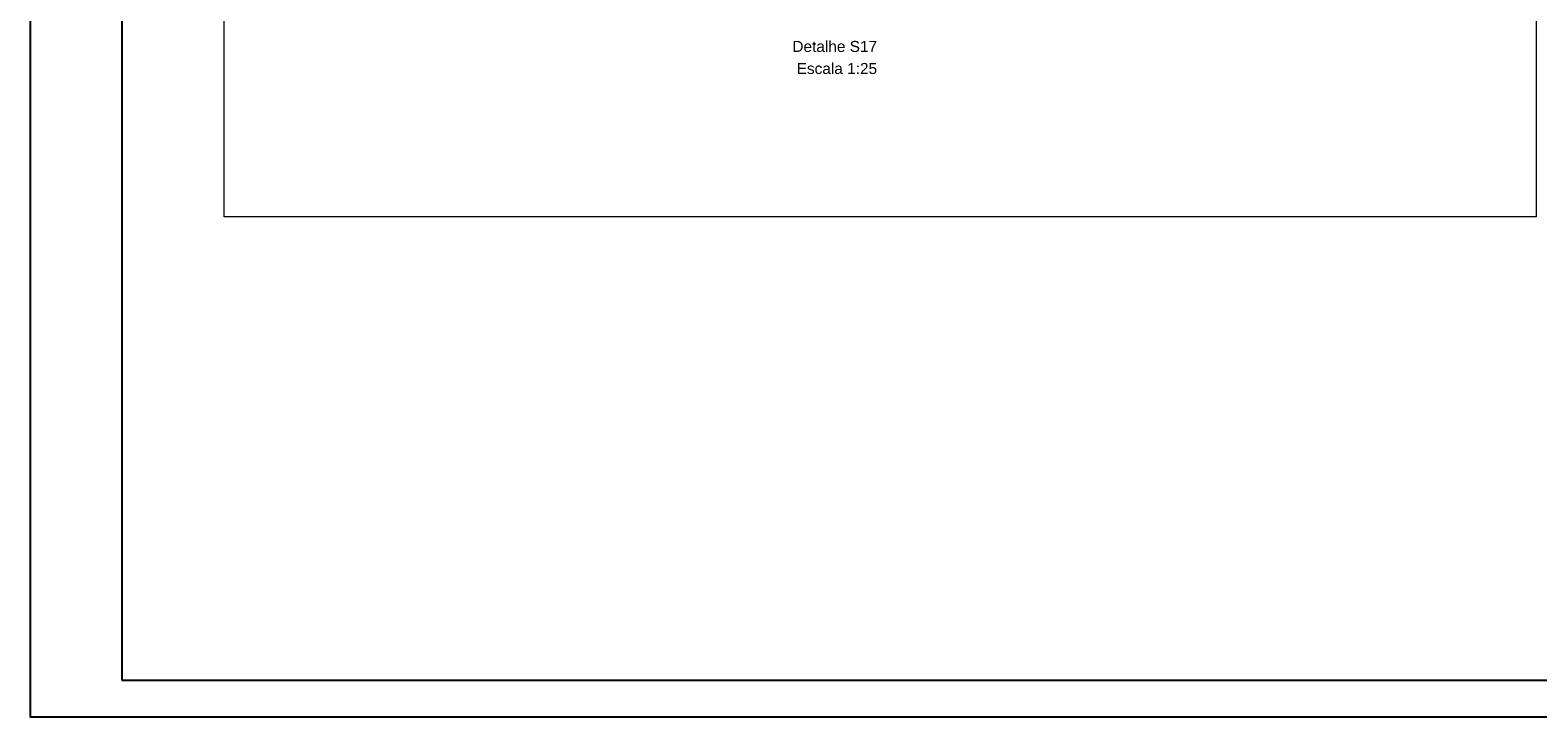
# Model space of a CAD drawing. Header units: millimetres. Extents: x 321 to 585, y -277 to 9.
# Tile 148 of 256: x 466 to 507, y -272 to -254. Entities that reach past the tile are written whole.
import ezdxf

# ---------------------------------------------------------------- set-up
doc = ezdxf.new("R2010")
doc.units = ezdxf.units.MM
doc.header["$MEASUREMENT"] = 0
doc.linetypes.add('NULL', pattern=[0])
doc.layers.get('0').update_dxf_attribs({"lineweight": 18})
doc.layers.add('DI-Títulos', color=3, linetype='Continuous', lineweight=9)
doc.layers.add('SEDUC_MARF', color=1, linetype='Continuous')
doc.layers.add('SEDUC_MARGG', color=7, linetype='Continuous')
doc.styles.add('Arial', font='arial.ttf')

msp = doc.modelspace()

# ---------------------------------------------------------------- linework, layer by layer
msp.add_lwpolyline([(471.324, -229.077), (507.037, -229.077), (507.037, -258.633), (471.324, -258.633)], close=True)
at = {"layer": 'SEDUC_MARF', "color": 7}
msp.add_lwpolyline([(584.939, -188.141), (466.039, -188.141), (466.039, -272.241), (584.939, -272.241)], close=True, dxfattribs=at)
at = {"layer": 'SEDUC_MARGG'}
msp.add_lwpolyline([(468.539, -271.241), (583.939, -271.241), (583.939, -189.141), (468.539, -189.141), (468.539, -271.241)], dxfattribs=at)

# ---------------------------------------------------------------- texts
at = {"layer": 'DI-Títulos', "linetype": 'NULL', "char_height": 0.3, "attachment_point": 9, "line_spacing_factor": 0.6, "style": 'Arial'}
for s, insert, width in [('Detalhe S17', (489.095, -254.153), 4.6125), ('Escala 1:25', (489.095, -254.753), 4.37973)]:
    msp.add_mtext(s, dxfattribs=dict(at, insert=insert, width=width))

doc.saveas('drawing.dxf')
